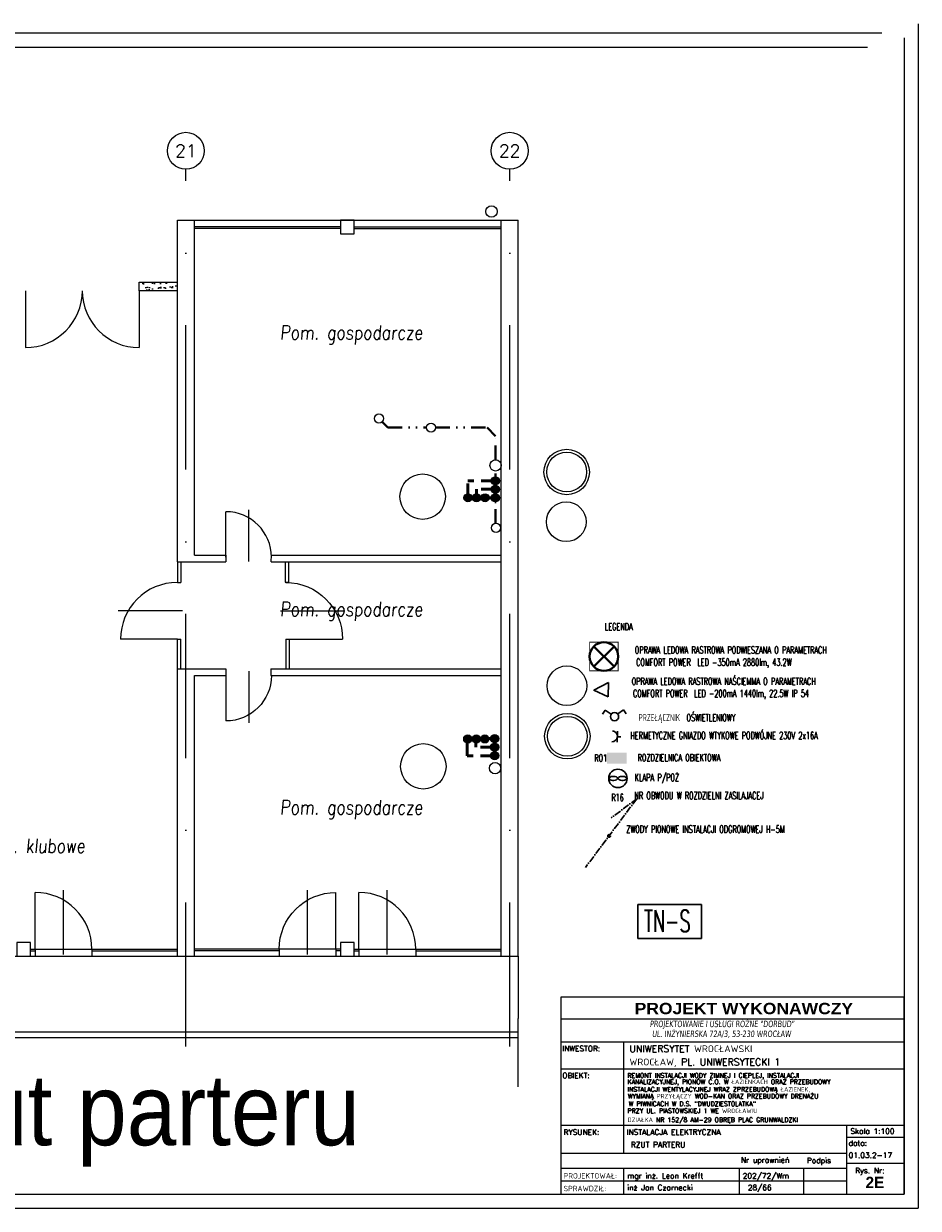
# Model space of a CAD drawing. Header units: millimetres. Extents: x -6513 to 30474, y -6915 to 65597.
# Tile 44 of 256: x 6871 to 8446, y 541 to 2626. Entities that reach past the tile are written whole.
import ezdxf
from ezdxf.enums import TextEntityAlignment as Align

# ---------------------------------------------------------------- set-up
doc = ezdxf.new("R2010")
doc.units = ezdxf.units.MM
for name, pattern in [('ACAD_ISO10W100', [18, 12, -3, 0, -3]), ('DASHDOTX2', [50.8, 25.4, -12.7, 0, -12.7]), ('DASHEDX2', [38.1, 25.4, -12.7]), ('DIVIDE', [1.25, 0.5, -0.25, 0, -0.25, 0, -0.25])]:
    doc.linetypes.add(name, pattern=pattern)
doc.layers.get('0').update_dxf_attribs({"color": 8})
doc.layers.add('A-osie', color=8, linetype='DASHDOTX2')
for name, color, linetype, lineweight in [('A_cienka', 8, 'Continuous', 5), ('A_linia przekroj', 8, 'Continuous', 25), ('A_powierzchnie', 8, 'Continuous', 9), ('A_warstwy', 8, 'Continuous', 9), ('A_widok', 8, 'Continuous', 13), ('CH-KD-ZEWN-RD', 8, 'Continuous', 20), ('CH-KS-WEWN-ISTN-PION-NR', 8, 'Continuous', 20), ('CH-KS-WEWN-PION', 8, 'Continuous', 20), ('CH-KS-WEWN-PION-NR', 8, 'Continuous', 25), ('CH-KS-WEWN-PODEJŚCIA', 8, 'Continuous', 20), ('CH-KS-WEWN-PRZEWÓD-NAD-POSADZKĄ-WENTYLACJA', 8, 'DIVIDE', 40), ('CH-W-WEWN-INOX-PION', 8, 'Continuous', 20), ('CH-W-WEWN-INOX-PION-NR', 8, 'Continuous', 25), ('CH-W-WEWN-INOX-PRZEWÓD-CIEPŁA', 8, 'DASHEDX2', 50), ('CH-W-WEWN-INOX-PRZEWÓD-CYRKULACJA', 8, 'DASHDOTX2', 50), ('CH-W-WEWN-INOX-PRZEWÓD-ZIMNA', 8, 'Continuous', 50), ('E_gniazda wtykowe', 1, 'Continuous', 30), ('E_oświetlenie', 1, 'Continuous', 30), ('E_technologia', 1, 'ACAD_ISO10W100', 30), ('R-TABELKA', 8, 'Continuous', 25)]:
    doc.layers.add(name, color=color, linetype=linetype, lineweight=lineweight)
doc.styles.add('romans', font='romans.shx', dxfattribs={"width": 0.8, "oblique": 5})
doc.styles.add('ROMANSS', font='romans.shx', dxfattribs={"width": 0.8, "oblique": 5})
doc.styles.add('SIMPLEXD', font='SIMPLEX.SHX', dxfattribs={"width": 0.6})
doc.styles.get("Standard").update_dxf_attribs({"font": 'txt.shx', "width": 0.9})
doc.styles.add('styl Arial', font='ARIAL.TTF', dxfattribs={"width": 0.9})
doc.styles.add('TECHNICBOLD', font='teb_____.pfb')

# ---------------------------------------------------------------- blocks, each defined once
blk = doc.blocks.new('drzwi schem')
at = {"color": 252}
blk.add_line((0, 0), (0, 1), dxfattribs=at)
at = {"color": 252, "ltscale": 10}
blk.add_line((0.5, -0.093), (0.5, 1.04), dxfattribs=at)
at = {"color": 252}
blk.add_arc((0, 0), 1, 0, 90, dxfattribs=at)
blk = doc.blocks.new('raster')
at = {"layer": 'E_oświetlenie', "lineweight": 40}
for p, q in [((-21.2, 21.2), (21.2, -21.2)), ((21.2, 21.2), (-21.2, -21.2))]:
    blk.add_line(p, q, dxfattribs=at)
at = {"layer": 'E_oświetlenie', "const_width": 2}
blk.add_lwpolyline([(-30, -30), (30, -30), (30, 30), (-30, 30)], close=True, dxfattribs=at)
at = {"layer": 'E_oświetlenie', "lineweight": 40}
blk.add_circle((0, 0), 30, dxfattribs=at)
blk = doc.blocks.new('gw1')
at = {"layer": 'E_gniazda wtykowe'}
for p, q in [((99083.8, 55839.3), (99080.1, 55839.3)), ((99083.8, 55833.1), (99083.8, 55845.4))]:
    blk.add_line(p, q, dxfattribs=at)
blk.add_arc((99089.8, 55839), 6.04, 87.7958, 267.7958, dxfattribs=at)

msp = doc.modelspace()

# ---------------------------------------------------------------- hatches: boundary and pattern name
at = {"layer": 'A_powierzchnie'}
h = msp.add_hatch(dxfattribs=at)
h.set_pattern_fill('AR-SAND', color=256, scale=0.3, style=0)
h.set_pattern_definition([(37.5, (-2836.898, 969.752), (-0.48001, 14.682397), [0, -11.5824, 0, -12.954, 0, -12.3825]), (7.5, (-2836.898, 969.752), (13.4857, 21.504753), [0, -6.2484, 0, -10.4394, 0, -4.0005]), (327.5, (-2846.271, 969.752), (23.729771, 0.043116), [0, -3.81, 0, -13.716, 0, -17.907]), (317.5, (-2846.27, 969.752), (22.906694, 6.68788), [0, -1.905, 0, -8.9916, 0, -10.287])])
h.paths.add_polyline_path([(6667.754, 2171.105), (6601.397, 2171.105), (6601.397, 2156.105), (6667.754, 2156.105)])
h.paths.add_polyline_path([(7141.397, 2171.105), (7074.133, 2171.105), (7074.133, 2156.105), (7141.397, 2156.105)])
at = {"layer": 'CH-W-WEWN-INOX-PION'}
h = msp.add_hatch(color=256, dxfattribs=at)
h.paths.add_polyline_path([(7693.993, 1821.496, -0.41806339), (7701.169, 1828.767, -0.41806339), (7708.345, 1821.496)])
h.paths.add_polyline_path([(7708.345, 1821.496, -0.41037418), (7701.169, 1814.414, -0.41037418), (7693.993, 1821.496)])
h = msp.add_hatch(color=256, dxfattribs=at)
h.paths.add_polyline_path([(7652.892, 1784.519, 0.41806339), (7660.162, 1791.695, 0.41806339), (7652.892, 1798.871)])
h.paths.add_polyline_path([(7652.892, 1798.871, 0.41037418), (7645.809, 1791.695, 0.41037418), (7652.892, 1784.519)])
h = msp.add_hatch(color=256, dxfattribs=at)
h.paths.add_polyline_path([(7667.892, 1784.519, 0.41806339), (7675.162, 1791.695, 0.41806339), (7667.892, 1798.871)])
h.paths.add_polyline_path([(7667.892, 1798.871, 0.41037418), (7660.809, 1791.695, 0.41037418), (7667.892, 1784.519)])
h = msp.add_hatch(color=256, dxfattribs=at)
h.paths.add_polyline_path([(7682.892, 1784.519, 0.41806339), (7690.162, 1791.695, 0.41806339), (7682.892, 1798.871)])
h.paths.add_polyline_path([(7682.892, 1798.871, 0.41037418), (7675.809, 1791.695, 0.41037418), (7682.892, 1784.519)])
h = msp.add_hatch(color=256, dxfattribs=at)
h.paths.add_polyline_path([(7693.993, 1806.496, -0.41806339), (7701.169, 1813.767, -0.41806339), (7708.345, 1806.496)])
h.paths.add_polyline_path([(7708.345, 1806.496, -0.41037418), (7701.169, 1799.414, -0.41037418), (7693.993, 1806.496)])
h = msp.add_hatch(color=256, dxfattribs=at)
h.paths.add_polyline_path([(7693.993, 1791.685, 0.41806339), (7701.169, 1784.414, 0.41806339), (7708.345, 1791.685)])
h.paths.add_polyline_path([(7708.345, 1791.685, 0.41037418), (7701.169, 1798.767, 0.41037418), (7693.993, 1791.685)])
h = msp.add_hatch(color=256, dxfattribs=at)
h.paths.add_polyline_path([(7693.993, 1791.496, -0.41806339), (7701.169, 1798.767, -0.41806339), (7708.345, 1791.496)])
h.paths.add_polyline_path([(7708.345, 1791.496, -0.41037418), (7701.169, 1784.414, -0.41037418), (7693.993, 1791.496)])
h = msp.add_hatch(color=256, dxfattribs=at)
h.paths.add_polyline_path([(7652.499, 1374.255, -0.41806339), (7659.77, 1367.079, -0.41806339), (7652.499, 1359.903)])
h.paths.add_polyline_path([(7652.499, 1359.903, -0.41037418), (7645.417, 1367.079, -0.41037418), (7652.499, 1374.255)])
h = msp.add_hatch(color=256, dxfattribs=at)
h.paths.add_polyline_path([(7667.499, 1374.255, -0.41806339), (7674.77, 1367.079, -0.41806339), (7667.499, 1359.903)])
h.paths.add_polyline_path([(7667.499, 1359.903, -0.41037418), (7660.417, 1367.079, -0.41037418), (7667.499, 1374.255)])
h = msp.add_hatch(color=256, dxfattribs=at)
h.paths.add_polyline_path([(7682.499, 1374.255, -0.41806339), (7689.77, 1367.079, -0.41806339), (7682.499, 1359.903)])
h.paths.add_polyline_path([(7682.499, 1359.903, -0.41037418), (7675.417, 1367.079, -0.41037418), (7682.499, 1374.255)])
h = msp.add_hatch(color=256, dxfattribs=at)
h.paths.add_polyline_path([(7692.84, 1367.668, 0.41806339), (7700.016, 1360.398, 0.41806339), (7707.191, 1367.668)])
h.paths.add_polyline_path([(7707.191, 1367.668, 0.41037418), (7700.016, 1374.751, 0.41037418), (7692.84, 1367.668)])
h = msp.add_hatch(color=256, dxfattribs=at)
h.paths.add_polyline_path([(7692.84, 1352.668, 0.41806339), (7700.016, 1345.398, 0.41806339), (7707.191, 1352.668)])
h.paths.add_polyline_path([(7707.191, 1352.668, 0.41037418), (7700.016, 1359.751, 0.41037418), (7692.84, 1352.668)])
h = msp.add_hatch(color=256, dxfattribs=at)
h.paths.add_polyline_path([(7692.84, 1337.668, 0.41806339), (7700.016, 1330.398, 0.41806339), (7707.191, 1337.668)])
h.paths.add_polyline_path([(7707.191, 1337.668, 0.41037418), (7700.016, 1344.751, 0.41037418), (7692.84, 1337.668)])
at = {"layer": 'E_oświetlenie'}
for points in [[(7897.484, 1332.838), (7932.289, 1332.838), (7932.289, 1342.918), (7897.484, 1342.918)], [(7897.484, 1323.451), (7932.289, 1323.451), (7932.289, 1333.531), (7897.484, 1333.531)]]:
    msp.add_hatch(color=256, dxfattribs=at).paths.add_polyline_path(points)

# ---------------------------------------------------------------- linework, layer by layer
at = {"layer": 'A-osie', "ltscale": 10}
for p, q in [((7156.397, 825.294), (7156.397, 2370.209)), ((7726.397, 825.294), (7726.397, 2370.209))]:
    msp.add_line(p, q, dxfattribs=at)
at = {"layer": 'A-osie', "linetype": 'Continuous'}
for centre in [(7156.397, 2402.709), (7726.397, 2402.709)]:
    msp.add_circle(centre, 32.5, dxfattribs=at)
at = {"layer": 'A_cienka'}
for p, q in [((7141.397, 2280.737), (7741.397, 2280.737)), ((7428.774, 2268.737), (7171.397, 2268.737)), ((7428.774, 2265.737), (7171.397, 2265.737)), ((7452.774, 2268.737), (7711.397, 2268.737)), ((7452.774, 2265.737), (7711.397, 2265.737)), ((6874.155, 2156.105), (6874.155, 2056.105)), ((7074.133, 2156.105), (7074.133, 2056.105)), ((5409.397, 984.737), (7741.397, 984.737)), ((6882.774, 996.737), (7141.397, 996.737)), ((6882.774, 993.737), (6890.998, 993.737)), ((6990.998, 993.737), (7140.15, 993.737)), ((7428.774, 996.737), (7171.397, 996.737)), ((7320.594, 993.737), (7171.397, 993.737)), ((7428.774, 993.737), (7420.549, 993.737)), ((7452.774, 996.737), (7472.48, 996.737)), ((7452.774, 993.737), (7460.998, 993.737)), ((7460.998, 996.737), (7711.397, 996.737)), ((7560.953, 993.737), (7710.15, 993.737))]:
    msp.add_line(p, q, dxfattribs=at)
at = {"layer": 'A_cienka', "ltscale": 10}
for p, q in [((6890.998, 996.737), (6890.998, 984.737)), ((6990.998, 996.737), (6990.998, 984.737)), ((7320.549, 996.737), (7320.549, 984.737)), ((7420.549, 996.737), (7420.549, 984.737)), ((7460.998, 996.737), (7460.998, 984.737)), ((7560.998, 996.737), (7560.998, 984.737))]:
    msp.add_line(p, q, dxfattribs=at)
at = {"layer": 'A_cienka'}
for centre, start, end in [((6874.155, 2156.105), 270, 0), ((7074.133, 2156.105), 180, 270)]:
    msp.add_arc(centre, 100, start, end, dxfattribs=at)
at = {"layer": 'A_linia przekroj'}
for p, q in [((7711.397, 2280.737), (7736.397, 2280.737)), ((7711.397, 984.737), (7736.397, 984.737))]:
    msp.add_line(p, q, dxfattribs=at)
at = {"layer": 'A_warstwy'}
for p, q in [((7741.397, 984.737), (7741.397, 874.52)), ((7741.397, 754.52), (7741.397, 874.52)), ((7741.397, 850.737), (5450.397, 850.737)), ((7741.397, 840.737), (5450.397, 840.737))]:
    msp.add_line(p, q, dxfattribs=at)
at = {"layer": 'A_widok', "ltscale": 5}
for p, q in [((7141.397, 1678.737), (7141.397, 2280.737)), ((7141.397, 2280.737), (7171.397, 2280.737)), ((7171.397, 1690.737), (7171.397, 2280.737)), ((7711.397, 984.737), (7711.397, 2280.737)), ((7711.397, 984.737), (7711.397, 2280.737)), ((7741.397, 984.737), (7741.397, 2280.737)), ((7074.133, 2156.105), (7074.133, 2171.105)), ((7074.133, 2171.105), (7141.397, 2171.105)), ((7141.397, 2156.105), (7074.133, 2156.105)), ((7171.397, 1690.737), (7226.96, 1690.737)), ((7226.96, 1690.737), (7226.96, 1678.737)), ((7306.519, 1678.737), (7306.879, 1690.737)), ((7306.879, 1690.737), (7711.397, 1690.737)), ((7141.397, 1678.737), (7226.96, 1678.737)), ((7141.397, 1678.737), (7141.397, 1642.561)), ((7147.397, 1678.737), (7147.397, 1642.561)), ((7306.519, 1678.737), (7711.397, 1678.737)), ((7331.275, 1678.737), (7331.275, 1643.294)), ((7337.275, 1678.737), (7337.275, 1643.294)), ((7141.397, 1642.561), (7147.397, 1642.561)), ((7331.275, 1643.294), (7337.275, 1643.294)), ((7141.397, 1490.737), (7141.397, 1542.561)), ((7141.397, 1542.561), (7147.397, 1542.561)), ((7147.397, 1490.737), (7147.397, 1542.561)), ((7332.296, 1542.561), (7332.296, 1490.737)), ((7332.296, 1542.561), (7338.296, 1542.561)), ((7338.296, 1542.561), (7338.296, 1490.737)), ((7141.397, 984.737), (7141.397, 1490.737)), ((7141.397, 1490.737), (7226.96, 1490.737)), ((7226.96, 1490.737), (7226.96, 1478.737)), ((7306.055, 1490.737), (7711.397, 1490.737)), ((7306.055, 1490.737), (7306.055, 1478.737)), ((7171.397, 984.737), (7171.397, 1478.737)), ((7171.397, 1478.737), (7226.96, 1478.737)), ((7306.055, 1478.737), (7711.397, 1478.737)), ((7141.397, 984.737), (7171.397, 984.737))]:
    msp.add_line(p, q, dxfattribs=at)
for points in [[(7428.774, 2256.737), (7452.774, 2256.737), (7452.774, 2280.737), (7428.774, 2280.737)], [(6858.774, 984.737), (6882.774, 984.737), (6882.774, 1008.737), (6858.774, 1008.737)], [(7428.774, 984.737), (7452.774, 984.737), (7452.774, 1008.737), (7428.774, 1008.737)]]:
    msp.add_lwpolyline(points, close=True, dxfattribs=at)
at = {"layer": 'CH-KD-ZEWN-RD', "ltscale": 10}
msp.add_circle((7694.447, 2295.773), 10, dxfattribs=at)
at = {"layer": 'CH-KS-WEWN-ISTN-PION-NR', "extrusion": (-1.29885e-05, -7.54363e-06, 1)}
for centre in [(7826.778, 1837.078, -0.116), (7827.874, 1371.781, -0.112)]:
    msp.add_circle(centre, 35, dxfattribs=at)
at = {"layer": 'CH-KS-WEWN-PION', "extrusion": (-1.29885e-05, -7.54363e-06, 1)}
msp.add_circle((7701.677, 1848.699, -0.114), 9.967, dxfattribs=at)
at = {"layer": 'CH-KS-WEWN-PION', "extrusion": (-1.29885e-05, 7.54363e-06, 1)}
msp.add_circle((7700.737, 1315.593, -0.09), 9.967, dxfattribs=at)
at = {"layer": 'CH-KS-WEWN-PION-NR', "extrusion": (-1.29885e-05, -7.54363e-06, 1)}
for centre in [(7826.778, 1837.078, -0.116), (7827.874, 1371.781, -0.112)]:
    msp.add_circle(centre, 40, dxfattribs=at)
at = {"layer": 'CH-KS-WEWN-PODEJŚCIA', "ltscale": 10, "extrusion": (-1.29885e-05, -7.54363e-06, 1)}
for centre in [(7496.251, 1931.27, -0.112), (7587.952, 1915.33, -0.113), (7702.481, 1738.747, -0.113)]:
    msp.add_circle(centre, 8, dxfattribs=at)
at = {"layer": 'CH-KS-WEWN-PRZEWÓD-NAD-POSADZKĄ-WENTYLACJA', "ltscale": 50}
for p, q in [((7501.908, 1925.613), (7512.192, 1915.33)), ((7512.192, 1915.33), (7579.952, 1915.33)), ((7595.952, 1915.33), (7686.677, 1915.33)), ((7686.677, 1915.33), (7701.677, 1900.33)), ((7701.677, 1858.666), (7701.677, 1900.33)), ((7701.677, 1746.706), (7701.677, 1838.732))]:
    msp.add_line(p, q, dxfattribs=at)
at = {"layer": 'CH-W-WEWN-INOX-PION'}
for centre in [(7701.169, 1821.59), (7652.986, 1791.695), (7667.986, 1791.695), (7682.986, 1791.695), (7701.169, 1806.59), (7701.169, 1791.59), (7701.169, 1791.59), (7652.593, 1367.079), (7667.593, 1367.079), (7682.593, 1367.079), (7700.016, 1367.574), (7700.016, 1352.574), (7700.016, 1337.574)]:
    msp.add_circle(centre, 7.176, dxfattribs=at)
at = {"layer": 'CH-W-WEWN-INOX-PION-NR', "ltscale": 10, "extrusion": (-1.29885e-05, -7.54363e-06, 1)}
for centre, radius in [((7573.217, 1793.653, -0.112), 40), ((7826.015, 1749.417, -0.115), 35), ((7827.111, 1460.655, -0.113), 35), ((7574.313, 1318.801, -0.108), 40)]:
    msp.add_circle(centre, radius, dxfattribs=at)
at = {"layer": 'CH-W-WEWN-INOX-PRZEWÓD-CIEPŁA'}
for p, q in [((7652.814, 1791.59), (7652.814, 1821.59)), ((7701.422, 1821.59), (7652.814, 1821.59)), ((7651.66, 1337.574), (7651.66, 1367.87)), ((7651.66, 1367.574), (7651.66, 1366.288)), ((7700.268, 1337.574), (7651.66, 1337.574))]:
    msp.add_line(p, q, dxfattribs=at)
at = {"layer": 'CH-W-WEWN-INOX-PRZEWÓD-CYRKULACJA'}
for p, q in [((7667.814, 1791.59), (7667.814, 1806.59)), ((7701.422, 1806.59), (7667.814, 1806.59)), ((7666.66, 1352.574), (7666.66, 1367.87)), ((7666.66, 1367.574), (7666.66, 1366.288)), ((7700.268, 1352.574), (7666.66, 1352.574))]:
    msp.add_line(p, q, dxfattribs=at)
at = {"layer": 'CH-W-WEWN-INOX-PRZEWÓD-ZIMNA', "ltscale": 2}
for p, q in [((7701.422, 1791.59), (7682.814, 1791.59)), ((7701.422, 1791.59), (7682.814, 1791.59)), ((7700.268, 1367.574), (7681.66, 1367.574))]:
    msp.add_line(p, q, dxfattribs=at)
at = {"layer": 'E_oświetlenie'}
for p, q in [((7874.316, 1452.644), (7900.369, 1466.184)), ((7900.013, 1441.401), (7900.369, 1466.184)), ((7874.316, 1452.644), (7900.013, 1441.401)), ((7894.732, 1417.572), (7890.031, 1410.796)), ((7905.024, 1410.432), (7894.732, 1417.572)), ((7916.746, 1411.028), (7926.991, 1418.236)), ((7926.991, 1418.236), (7931.737, 1411.491)), ((7915.595, 1298.978), (7918.12, 1296.06)), ((7918.12, 1298.978), (7915.595, 1296.06))]:
    msp.add_line(p, q, dxfattribs=at)
at = {"layer": 'E_oświetlenie', "const_width": 1.05}
msp.add_lwpolyline([(7900.369, 1466.184), (7874.316, 1452.644), (7900.013, 1441.401)], close=True, dxfattribs=at)
at = {"layer": 'E_oświetlenie'}
msp.add_lwpolyline([(8063.888, 1075.297), (7951.985, 1075.297), (7951.985, 1015.854), (8063.888, 1015.854)], close=True, dxfattribs=at)
for centre, radius in [((7910.983, 1406.298), 7.252), ((7916.857, 1297.519), 16.199)]:
    msp.add_circle(centre, radius, dxfattribs=at)
for centre, start_param, end_param in [((7908.849, 1297.519), 3.54986568, 9.01650493), ((7924.866, 1297.519), 0.40827303, 5.87491228)]:
    msp.add_ellipse(centre, major_axis=(-7.35, 0), ratio=0.5, start_param=start_param, end_param=end_param, dxfattribs=at)
at = {"layer": 'E_technologia'}
for q in [(7859.587, 1140.419), (7904.851, 1227.903)]:
    msp.add_line((7950.181, 1261.787), q, dxfattribs=at)
msp.add_circle((7901.413, 1196.245), 2.377, dxfattribs=at)
at = {"layer": 'R-TABELKA'}
for p, q in [((-3151.084, 2610.421), (8381.396, 2610.421)), ((8445.682, 2626.478), (8445.682, 540.574)), ((8420.682, 2601.478), (8420.682, 565.574)), ((-3026.084, 2585.421), (8356.396, 2585.421)), ((8420.682, 912.309), (7816.672, 912.309)), ((8420.682, 912.309), (7816.672, 912.309)), ((8420.682, 873.722), (7816.672, 873.722)), ((8420.682, 873.722), (7816.672, 873.722)), ((8420.682, 833.145), (7816.672, 833.145)), ((8420.682, 833.145), (7816.672, 833.145)), ((7926.973, 833.145), (7926.973, 636.861)), ((7926.973, 833.145), (7926.973, 636.861)), ((8420.682, 785.729), (7816.672, 785.729)), ((8420.682, 785.729), (7816.672, 785.729)), ((8420.682, 686.476), (7816.672, 686.476)), ((8420.682, 686.476), (7816.672, 686.476)), ((8319.377, 636.861), (7816.672, 636.861)), ((8319.377, 636.861), (7816.672, 636.861)), ((8318.7, 610.627), (7816.672, 610.627)), ((8318.7, 610.627), (7816.672, 610.627)), ((8318.7, 610.627), (7816.672, 610.627)), ((8318.7, 610.627), (7816.672, 610.627)), ((7926.973, 610.627), (7926.973, 609.318)), ((7926.973, 610.627), (7926.973, 565.574)), ((7926.973, 610.627), (7926.973, 609.318)), ((7926.973, 610.627), (7926.973, 565.574)), ((8318.7, 588.633), (7816.672, 588.633)), ((8318.7, 588.633), (7816.672, 588.633)), ((-2961.797, 565.574), (8420.682, 565.574)), ((-3086.797, 540.574), (8445.682, 540.574))]:
    msp.add_line(p, q, dxfattribs=at)
at = {"layer": 'R-TABELKA', "flags": 128}
for points in [[(7816.672, 565.574), (8420.682, 565.574), (8420.682, 912.309)], [(7816.672, 912.309), (7816.672, 565.574)], [(7816.672, 565.574), (8420.682, 565.574), (8420.682, 912.309)], [(7816.672, 912.309), (7816.672, 565.574)], [(7816.672, 565.574), (8420.682, 565.574), (8420.682, 912.309)], [(8319.377, 686.476), (8319.377, 565.574)], [(8319.377, 686.476), (8319.377, 565.574)], [(8319.377, 665.989), (8421.359, 665.989)], [(8319.377, 665.989), (8421.359, 665.989)], [(8130.081, 610.627), (8130.081, 565.574)], [(8130.081, 610.627), (8130.081, 565.574)], [(8243.734, 610.627), (8243.734, 565.574)], [(8243.734, 610.627), (8243.734, 565.574)], [(8319.377, 620.278), (8421.359, 620.278)], [(8319.377, 620.278), (8421.359, 620.278)]]:
    msp.add_lwpolyline(points, dxfattribs=at)

# ---------------------------------------------------------------- block references
at = {"layer": 'A_cienka'}
for p, xscale, yscale, zscale in [((7226.96, 1687.126), 80, 80, 80), ((6890.998, 996.737), 100, 100, 100), ((7420.549, 996.737), -100, 100, 100), ((7460.998, 996.737), 100, 100, 100)]:
    msp.add_blockref('drzwi schem', p, dxfattribs=dict(at, xscale=xscale, yscale=yscale, zscale=zscale))
for p, xscale, yscale, zscale, rotation in [((7141.397, 1542.561), 100, 100, 100, 90), ((7332.296, 1542.561), -100, 100, 100, 270), ((7226.96, 1478.737), -80, 80, 80, 180)]:
    msp.add_blockref('drzwi schem', p, dxfattribs=dict(at, xscale=xscale, yscale=yscale, zscale=zscale, rotation=rotation))
at = {"layer": 'E_oświetlenie', "lineweight": 40, "xscale": 0.8399999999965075, "yscale": 0.8400000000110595, "zscale": 0.8399999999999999, "rotation": 180}
msp.add_blockref('raster', (7892.373, 1512.175), dxfattribs=at)
at = {"layer": 'E_oświetlenie', "xscale": 1.575000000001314, "yscale": 1.575000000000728, "zscale": 1.575, "rotation": 178.7624398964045}
msp.add_blockref('gw1', (165836.125, 85926.934), dxfattribs=at)

# ---------------------------------------------------------------- texts
at = {"layer": 'A-osie', "linetype": 'Continuous'}
for s, p in [('21', (7156.397, 2402.709)), ('22', (7726.397, 2402.709))]:
    msp.add_text(s, height=22, dxfattribs=at).set_placement(p, align=Align.MIDDLE)
at = {"layer": 'A_cienka', "char_height": 25, "width": 294.40196, "attachment_point": 1, "style": 'ROMANSS'}
for s, insert in [('Pom. gospodarcze', (7322.188, 2095.137)), ('Pom. gospodarcze', (7322.188, 1608.2)), ('Pom. gospodarcze', (7322.188, 1259.132)), ('Pom. klubowe', (6792.023, 1191.307))]:
    msp.add_mtext(s, dxfattribs=dict(at, insert=insert))
at = {"layer": 'A_linia przekroj', "insert": (6659.363, 776.57), "char_height": 125, "width": 15819.53733, "attachment_point": 1, "style": 'styl Arial'}
msp.add_mtext('rzut parteru', dxfattribs=at)
at = {"layer": 'E_oświetlenie', "style": 'SIMPLEXD', "width": 0.6}
for s, height, p in [('LEGENDA', 12.6, (7893.735, 1558.455)), ('OPRAWA LEDOWA RASTROWA PODWIESZANA O PARAMETRACH  ', 12.6, (7946.592, 1517.236)), ('COMFORT POWER  LED -350mA 2880lm, 43.2W', 12.6, (7948.908, 1495.826)), ('OPRAWA LEDOWA RASTROWA NAŚCIEMMA O PARAMETRACH  ', 12.6, (7941.108, 1462.26)), ('COMFORT POWER  LED -200mA 1440lm, 22.5W IP 54', 12.6, (7943.424, 1440.85)), ('PRZEŁĄCZNIK  OŚWIETLENIOWY', 12.6, (7953.382, 1398.362)), ('HERMETYCZNE GNIAZDO WTYKOWE PODWÓJNE 230V 2x16A', 12.6, (7938.665, 1366.799)), ('RO1', 12.6, (7875.365, 1327.252)), ('ROZDZIELNICA OBIEKTOWA', 12.6, (7951.581, 1327.685)), ('KLAPA P/POŻ', 12.6, (7946.367, 1292.819)), ('NR OBWODU W ROZDZIELNI ZASILAJACEJ', 12.6, (7945.756, 1261.043)), ('R16', 12.6, (7905.328, 1257.59)), ('ZWODY PIONOWE INSTALACJI ODGROMOWEJ H-5M', 12.6, (7931.575, 1201.791)), ('TN-S', 37.8, (7962.99, 1027.536))]:
    msp.add_text(s, height=height, dxfattribs=at).set_placement(p)
at = {"layer": 'R-TABELKA', "style": 'TECHNICBOLD', "width": 1.15}
msp.add_text('PROJEKT WYKONAWCZY', height=20, dxfattribs=at).set_placement((8138.63, 882.362), align=Align.CENTER)
msp.add_text('PROJEKT WYKONAWCZY', height=20, dxfattribs=at).set_placement((8138.63, 882.362), align=Align.CENTER)
at = {"layer": 'R-TABELKA', "style": 'romans'}
for s, height, p in [('INWESTOR:', 9.6, (7819.084, 817.088)), ('INWESTOR:', 9.6, (7819.084, 817.088)), ('UNIWERSYTET WROCŁAWSKI', 12, (7937.26, 815.529)), ('UNIWERSYTET WROCŁAWSKI', 12, (7937.26, 815.529)), ('WROCŁAW, PL. UNIWERSYTECKI 1', 12, (7937.26, 792.317)), ('WROCŁAW, PL. UNIWERSYTECKI 1', 12, (7937.26, 792.317)), ('OBIEKT:', 9.6, (7819.084, 769.672)), ('OBIEKT:', 9.6, (7819.084, 769.672)), ('REMONT INSTALACJI WODY ZIMNEJ I CIEPLEJ, INSTALACJI', 8, (7933.725, 770.47)), ('KANALIZACYJNEJ, PIONÓW C.O. W ŁAZIENKACH ORAZ PRZEBUDOWY', 8, (7933.872, 759.281)), ('INSTALACJI WENTYLACYJNEJ WRAZ ZPRZEBUDOWĄ ŁAZIENEK,', 8, (7933.872, 746.031)), ('WYMIANĄ PRZYŁĄCZY WOD-KAN ORAZ PRZEBUDOWY DRENAŻU', 8, (7934.462, 734.106)), ('PRZY UL. PIASTOWSKIEJ 1 WE WROCŁAWIU', 8, (7933.873, 708.195)), ('W PIWNICACH W D.S. "DWUDZIESTOLATKA"', 8, (7935.788, 720.709)), ('DZIAŁKA NR 152/8 AM-29 OBRĘB PLAC GRUNWALDZKI ', 8, (7933.959, 692.414)), ('RYSUNEK:', 9.6, (7821.27, 669.83)), ('RYSUNEK:', 9.6, (7821.27, 669.83)), ('INSTALACJA ELEKTRYCZNA ', 9.6, (7932.274, 669.939)), ('Skala 1:100', 9.6, (8326.119, 671.621)), ('Skala 1:100', 9.6, (8326.119, 671.621)), ('RZUT PARTERU', 9.6, (7939.682, 647.735)), ('data:', 9.6, (8322.995, 650.61)), ('data:', 9.6, (8322.995, 650.61)), ('Nr uprawnień', 9.6, (8133.444, 620.888)), ('Nr uprawnień', 9.6, (8133.444, 620.888)), ('Podpis', 9.6, (8249.548, 619.967)), ('Podpis', 9.6, (8249.548, 619.967)), ('01.03.2-17', 9.6, (8322.995, 629.272)), ('01.03.2-17', 9.6, (8322.995, 629.272)), ('Rys. Nr:', 9.6, (8334.629, 602.216)), ('Rys. Nr:', 9.6, (8334.629, 602.216)), ('PROJEKTOWAŁ:', 9.6, (7821.27, 592.968)), ('PROJEKTOWAŁ:', 9.6, (7821.27, 592.968)), ('mgr inż. Leon Krefft', 9.6, (7933.279, 592.968)), ('mgr inż. Leon Krefft', 9.6, (7933.279, 592.968)), ('202/72/Wm', 9.6, (8136.593, 592.968)), ('202/72/Wm', 9.6, (8136.593, 592.968)), ('SPRAWDZIŁ:', 9.6, (7821.27, 570.633)), ('SPRAWDZIŁ:', 9.6, (7821.27, 570.633)), ('inż Jan Czarnecki', 9.6, (7933.279, 572.279)), ('inż Jan Czarnecki', 9.6, (7933.279, 572.279)), ('28/66', 9.6, (8145.617, 572.279)), ('28/66', 9.6, (8145.617, 572.279))]:
    msp.add_text(s, height=height, dxfattribs=at).set_placement(p)
at = {"layer": 'R-TABELKA', "style": 'TECHNICBOLD'}
msp.add_text('2E', height=20, dxfattribs=at).set_placement((8369.294, 576.169), align=Align.CENTER)
at = {"layer": 'R-TABELKA', "char_height": 11.39062, "attachment_point": 1, "style": 'romans'}
for s, insert in [('{\\fTahoma|b0|i0|c238|p34;PROJEKTOWANIE I USŁUGI RÓŻNE "DORBUD" }', (7973.026, 870.977)), ('{\\fTahoma|b0|i0|c238|p34;PROJEKTOWANIE I USŁUGI RÓŻNE "DORBUD" }', (7973.026, 870.977)), ('{\\fTahoma|b0|i0|c238|p34;UL. INŻYNIERSKA 72A/3, 53-230 WROCŁAW}', (7976.996, 853.556)), ('{\\fTahoma|b0|i0|c238|p34;UL. INŻYNIERSKA 72A/3, 53-230 WROCŁAW}', (7976.996, 853.556))]:
    msp.add_mtext(s, dxfattribs=dict(at, insert=insert))

doc.saveas('drawing.dxf')
